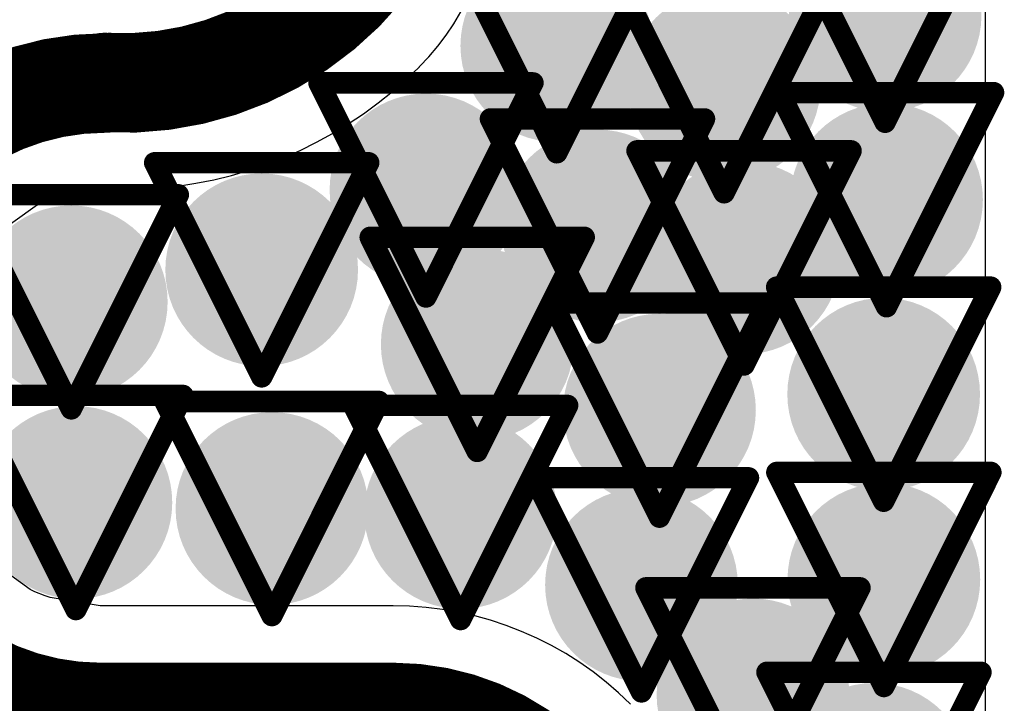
# Model space of a CAD drawing. Header units: inches. Extents: x -2.3 to 12.7, y -2.8 to 6.7.
# Tile 70 of 171: x 0.1272 to 0.2192, y 1.02 to 1.0839. Entities that reach past the tile are written whole.
import ezdxf

# ---------------------------------------------------------------- set-up
doc = ezdxf.new("R2010")
doc.units = ezdxf.units.IN
doc.header["$MEASUREMENT"] = 0
for name, color, linetype in [('Bottom Layer', 5, 'Continuous'), ('Drill Drawing', 1, 'Continuous'), ('L2_GND1', 16, 'Continuous'), ('L3_PWR1', 130, 'Continuous'), ('Top Layer', 1, 'Continuous'), ('Via Holes', 16, 'Continuous')]:
    doc.layers.add(name, color=color, linetype=linetype)

msp = doc.modelspace()

# ---------------------------------------------------------------- hatches: boundary and pattern name
at = {"layer": 'Bottom Layer'}
h = msp.add_hatch(color=5, dxfattribs=at)
edge = h.paths.add_edge_path()
edge.add_arc((0.208061, 1.08427), 0.009, 0, 360)
h = msp.add_hatch(color=5, dxfattribs=at)
edge = h.paths.add_edge_path()
edge.add_arc((0.177391, 1.08142), 0.009, 0, 360)
h = msp.add_hatch(color=5, dxfattribs=at)
edge = h.paths.add_edge_path()
edge.add_arc((0.193022, 1.077683), 0.009, 0, 360)
h = msp.add_hatch(color=5, dxfattribs=at)
edge = h.paths.add_edge_path()
edge.add_arc((0.165169, 1.067953), 0.009, 0, 360)
h = msp.add_hatch(color=5, dxfattribs=at)
edge = h.paths.add_edge_path()
edge.add_arc((0.208196, 1.067043), 0.009, 0, 360)
h = msp.add_hatch(color=5, dxfattribs=at)
edge = h.paths.add_edge_path()
edge.add_arc((0.181192, 1.064589), 0.009, 0, 360)
h = msp.add_hatch(color=5, dxfattribs=at)
edge = h.paths.add_edge_path()
edge.add_arc((0.194883, 1.061605), 0.009, 0, 360)
h = msp.add_hatch(color=5, dxfattribs=at)
edge = h.paths.add_edge_path()
edge.add_arc((0.149824, 1.060491), 0.009, 0, 360)
h = msp.add_hatch(color=5, dxfattribs=at)
edge = h.paths.add_edge_path()
edge.add_arc((0.132039, 1.057502), 0.009, 0, 360)
h = msp.add_hatch(color=5, dxfattribs=at)
edge = h.paths.add_edge_path()
edge.add_arc((0.169959, 1.053531), 0.009, 0, 360)
h = msp.add_hatch(color=5, dxfattribs=at)
edge = h.paths.add_edge_path()
edge.add_arc((0.207926, 1.048874), 0.009, 0, 360)
h = msp.add_hatch(color=5, dxfattribs=at)
edge = h.paths.add_edge_path()
edge.add_arc((0.186985, 1.047387), 0.009, 0, 360)
h = msp.add_hatch(color=5, dxfattribs=at)
edge = h.paths.add_edge_path()
edge.add_arc((0.13247, 1.03876), 0.009, 0, 360)
h = msp.add_hatch(color=5, dxfattribs=at)
edge = h.paths.add_edge_path()
edge.add_arc((0.150781, 1.038197), 0.009, 0, 360)
h = msp.add_hatch(color=5, dxfattribs=at)
edge = h.paths.add_edge_path()
edge.add_arc((0.168407, 1.037826), 0.009, 0, 360)
h = msp.add_hatch(color=5, dxfattribs=at)
edge = h.paths.add_edge_path()
edge.add_arc((0.207944, 1.031571), 0.009, 0, 360)
h = msp.add_hatch(color=5, dxfattribs=at)
edge = h.paths.add_edge_path()
edge.add_arc((0.1853, 1.031069), 0.009, 0, 360)
h = msp.add_hatch(color=5, dxfattribs=at)
edge = h.paths.add_edge_path()
edge.add_arc((0.195718, 1.020792), 0.009, 0, 360)
h = msp.add_hatch(color=5, dxfattribs=at)
edge = h.paths.add_edge_path()
edge.add_arc((0.207019, 1.012903), 0.009, 0, 360)
at = {"layer": 'L2_GND1'}
h = msp.add_hatch(color=16, dxfattribs=at)
edge = h.paths.add_edge_path()
edge.add_arc((0.208061, 1.08427), 0.009, 0, 360)
h = msp.add_hatch(color=16, dxfattribs=at)
edge = h.paths.add_edge_path()
edge.add_arc((0.177391, 1.08142), 0.009, 0, 360)
h = msp.add_hatch(color=16, dxfattribs=at)
edge = h.paths.add_edge_path()
edge.add_arc((0.193022, 1.077683), 0.009, 0, 360)
h = msp.add_hatch(color=16, dxfattribs=at)
edge = h.paths.add_edge_path()
edge.add_arc((0.165169, 1.067953), 0.009, 0, 360)
h = msp.add_hatch(color=16, dxfattribs=at)
edge = h.paths.add_edge_path()
edge.add_arc((0.208196, 1.067043), 0.009, 0, 360)
h = msp.add_hatch(color=16, dxfattribs=at)
edge = h.paths.add_edge_path()
edge.add_arc((0.181192, 1.064589), 0.009, 0, 360)
h = msp.add_hatch(color=16, dxfattribs=at)
edge = h.paths.add_edge_path()
edge.add_arc((0.194883, 1.061605), 0.009, 0, 360)
h = msp.add_hatch(color=16, dxfattribs=at)
edge = h.paths.add_edge_path()
edge.add_arc((0.149824, 1.060491), 0.009, 0, 360)
h = msp.add_hatch(color=16, dxfattribs=at)
edge = h.paths.add_edge_path()
edge.add_arc((0.132039, 1.057502), 0.009, 0, 360)
h = msp.add_hatch(color=16, dxfattribs=at)
edge = h.paths.add_edge_path()
edge.add_arc((0.169959, 1.053531), 0.009, 0, 360)
h = msp.add_hatch(color=16, dxfattribs=at)
edge = h.paths.add_edge_path()
edge.add_arc((0.207926, 1.048874), 0.009, 0, 360)
h = msp.add_hatch(color=16, dxfattribs=at)
edge = h.paths.add_edge_path()
edge.add_arc((0.186985, 1.047387), 0.009, 0, 360)
h = msp.add_hatch(color=16, dxfattribs=at)
edge = h.paths.add_edge_path()
edge.add_arc((0.13247, 1.03876), 0.009, 0, 360)
h = msp.add_hatch(color=16, dxfattribs=at)
edge = h.paths.add_edge_path()
edge.add_arc((0.150781, 1.038197), 0.009, 0, 360)
h = msp.add_hatch(color=16, dxfattribs=at)
edge = h.paths.add_edge_path()
edge.add_arc((0.168407, 1.037826), 0.009, 0, 360)
h = msp.add_hatch(color=16, dxfattribs=at)
edge = h.paths.add_edge_path()
edge.add_arc((0.207944, 1.031571), 0.009, 0, 360)
h = msp.add_hatch(color=16, dxfattribs=at)
edge = h.paths.add_edge_path()
edge.add_arc((0.1853, 1.031069), 0.009, 0, 360)
h = msp.add_hatch(color=16, dxfattribs=at)
edge = h.paths.add_edge_path()
edge.add_arc((0.195718, 1.020792), 0.009, 0, 360)
h = msp.add_hatch(color=16, dxfattribs=at)
edge = h.paths.add_edge_path()
edge.add_arc((0.207019, 1.012903), 0.009, 0, 360)
at = {"layer": 'L3_PWR1'}
h = msp.add_hatch(color=130, dxfattribs=at)
edge = h.paths.add_edge_path()
edge.add_arc((0.208061, 1.08427), 0.009, 0, 360)
h = msp.add_hatch(color=130, dxfattribs=at)
edge = h.paths.add_edge_path()
edge.add_arc((0.177391, 1.08142), 0.009, 0, 360)
h = msp.add_hatch(color=130, dxfattribs=at)
edge = h.paths.add_edge_path()
edge.add_arc((0.193022, 1.077683), 0.009, 0, 360)
h = msp.add_hatch(color=130, dxfattribs=at)
edge = h.paths.add_edge_path()
edge.add_arc((0.165169, 1.067953), 0.009, 0, 360)
h = msp.add_hatch(color=130, dxfattribs=at)
edge = h.paths.add_edge_path()
edge.add_arc((0.208196, 1.067043), 0.009, 0, 360)
h = msp.add_hatch(color=130, dxfattribs=at)
edge = h.paths.add_edge_path()
edge.add_arc((0.181192, 1.064589), 0.009, 0, 360)
h = msp.add_hatch(color=130, dxfattribs=at)
edge = h.paths.add_edge_path()
edge.add_arc((0.194883, 1.061605), 0.009, 0, 360)
h = msp.add_hatch(color=130, dxfattribs=at)
edge = h.paths.add_edge_path()
edge.add_arc((0.149824, 1.060491), 0.009, 0, 360)
h = msp.add_hatch(color=130, dxfattribs=at)
edge = h.paths.add_edge_path()
edge.add_arc((0.132039, 1.057502), 0.009, 0, 360)
h = msp.add_hatch(color=130, dxfattribs=at)
edge = h.paths.add_edge_path()
edge.add_arc((0.169959, 1.053531), 0.009, 0, 360)
h = msp.add_hatch(color=130, dxfattribs=at)
edge = h.paths.add_edge_path()
edge.add_arc((0.207926, 1.048874), 0.009, 0, 360)
h = msp.add_hatch(color=130, dxfattribs=at)
edge = h.paths.add_edge_path()
edge.add_arc((0.186985, 1.047387), 0.009, 0, 360)
h = msp.add_hatch(color=130, dxfattribs=at)
edge = h.paths.add_edge_path()
edge.add_arc((0.13247, 1.03876), 0.009, 0, 360)
h = msp.add_hatch(color=130, dxfattribs=at)
edge = h.paths.add_edge_path()
edge.add_arc((0.150781, 1.038197), 0.009, 0, 360)
h = msp.add_hatch(color=130, dxfattribs=at)
edge = h.paths.add_edge_path()
edge.add_arc((0.168407, 1.037826), 0.009, 0, 360)
h = msp.add_hatch(color=130, dxfattribs=at)
edge = h.paths.add_edge_path()
edge.add_arc((0.207944, 1.031571), 0.009, 0, 360)
h = msp.add_hatch(color=130, dxfattribs=at)
edge = h.paths.add_edge_path()
edge.add_arc((0.1853, 1.031069), 0.009, 0, 360)
h = msp.add_hatch(color=130, dxfattribs=at)
edge = h.paths.add_edge_path()
edge.add_arc((0.195718, 1.020792), 0.009, 0, 360)
h = msp.add_hatch(color=130, dxfattribs=at)
edge = h.paths.add_edge_path()
edge.add_arc((0.207019, 1.012903), 0.009, 0, 360)
at = {"layer": 'Top Layer'}
h = msp.add_hatch(color=1, dxfattribs=at)
edge = h.paths.add_edge_path()
edge.add_arc((0.208061, 1.08427), 0.009, 0, 360)
h = msp.add_hatch(color=1, dxfattribs=at)
edge = h.paths.add_edge_path()
edge.add_arc((0.177391, 1.08142), 0.009, 0, 360)
h = msp.add_hatch(color=1, dxfattribs=at)
edge = h.paths.add_edge_path()
edge.add_arc((0.193022, 1.077683), 0.009, 0, 360)
h = msp.add_hatch(color=1, dxfattribs=at)
edge = h.paths.add_edge_path()
edge.add_arc((0.165169, 1.067953), 0.009, 0, 360)
h = msp.add_hatch(color=1, dxfattribs=at)
edge = h.paths.add_edge_path()
edge.add_arc((0.208196, 1.067043), 0.009, 0, 360)
h = msp.add_hatch(color=1, dxfattribs=at)
edge = h.paths.add_edge_path()
edge.add_arc((0.181192, 1.064589), 0.009, 0, 360)
h = msp.add_hatch(color=1, dxfattribs=at)
edge = h.paths.add_edge_path()
edge.add_arc((0.194883, 1.061605), 0.009, 0, 360)
h = msp.add_hatch(color=1, dxfattribs=at)
edge = h.paths.add_edge_path()
edge.add_arc((0.149824, 1.060491), 0.009, 0, 360)
h = msp.add_hatch(color=1, dxfattribs=at)
edge = h.paths.add_edge_path()
edge.add_arc((0.132039, 1.057502), 0.009, 0, 360)
h = msp.add_hatch(color=1, dxfattribs=at)
edge = h.paths.add_edge_path()
edge.add_arc((0.169959, 1.053531), 0.009, 0, 360)
h = msp.add_hatch(color=1, dxfattribs=at)
edge = h.paths.add_edge_path()
edge.add_arc((0.207926, 1.048874), 0.009, 0, 360)
h = msp.add_hatch(color=1, dxfattribs=at)
edge = h.paths.add_edge_path()
edge.add_arc((0.186985, 1.047387), 0.009, 0, 360)
h = msp.add_hatch(color=1, dxfattribs=at)
edge = h.paths.add_edge_path()
edge.add_arc((0.13247, 1.03876), 0.009, 0, 360)
h = msp.add_hatch(color=1, dxfattribs=at)
edge = h.paths.add_edge_path()
edge.add_arc((0.150781, 1.038197), 0.009, 0, 360)
h = msp.add_hatch(color=1, dxfattribs=at)
edge = h.paths.add_edge_path()
edge.add_arc((0.168407, 1.037826), 0.009, 0, 360)
h = msp.add_hatch(color=1, dxfattribs=at)
edge = h.paths.add_edge_path()
edge.add_arc((0.207944, 1.031571), 0.009, 0, 360)
h = msp.add_hatch(color=1, dxfattribs=at)
edge = h.paths.add_edge_path()
edge.add_arc((0.1853, 1.031069), 0.009, 0, 360)
h = msp.add_hatch(color=1, dxfattribs=at)
edge = h.paths.add_edge_path()
edge.add_arc((0.195718, 1.020792), 0.009, 0, 360)
h = msp.add_hatch(color=1, dxfattribs=at)
edge = h.paths.add_edge_path()
edge.add_arc((0.207019, 1.012903), 0.009, 0, 360)
at = {"layer": 'Via Holes'}
h = msp.add_hatch(color=7, dxfattribs=at)
edge = h.paths.add_edge_path()
edge.add_arc((0.208061, 1.08427), 0.004, 0, 360)
h = msp.add_hatch(color=7, dxfattribs=at)
edge = h.paths.add_edge_path()
edge.add_arc((0.177391, 1.08142), 0.004, 0, 360)
h = msp.add_hatch(color=7, dxfattribs=at)
edge = h.paths.add_edge_path()
edge.add_arc((0.193022, 1.077683), 0.004, 0, 360)
h = msp.add_hatch(color=7, dxfattribs=at)
edge = h.paths.add_edge_path()
edge.add_arc((0.165169, 1.067953), 0.004, 0, 360)
h = msp.add_hatch(color=7, dxfattribs=at)
edge = h.paths.add_edge_path()
edge.add_arc((0.208196, 1.067043), 0.004, 0, 360)
h = msp.add_hatch(color=7, dxfattribs=at)
edge = h.paths.add_edge_path()
edge.add_arc((0.181192, 1.064589), 0.004, 0, 360)
h = msp.add_hatch(color=7, dxfattribs=at)
edge = h.paths.add_edge_path()
edge.add_arc((0.194883, 1.061605), 0.004, 0, 360)
h = msp.add_hatch(color=7, dxfattribs=at)
edge = h.paths.add_edge_path()
edge.add_arc((0.149824, 1.060491), 0.004, 0, 360)
h = msp.add_hatch(color=7, dxfattribs=at)
edge = h.paths.add_edge_path()
edge.add_arc((0.132039, 1.057502), 0.004, 0, 360)
h = msp.add_hatch(color=7, dxfattribs=at)
edge = h.paths.add_edge_path()
edge.add_arc((0.169959, 1.053531), 0.004, 0, 360)
h = msp.add_hatch(color=7, dxfattribs=at)
edge = h.paths.add_edge_path()
edge.add_arc((0.207926, 1.048874), 0.004, 0, 360)
h = msp.add_hatch(color=7, dxfattribs=at)
edge = h.paths.add_edge_path()
edge.add_arc((0.186985, 1.047387), 0.004, 0, 360)
h = msp.add_hatch(color=7, dxfattribs=at)
edge = h.paths.add_edge_path()
edge.add_arc((0.13247, 1.03876), 0.004, 0, 360)
h = msp.add_hatch(color=7, dxfattribs=at)
edge = h.paths.add_edge_path()
edge.add_arc((0.150781, 1.038197), 0.004, 0, 360)
h = msp.add_hatch(color=7, dxfattribs=at)
edge = h.paths.add_edge_path()
edge.add_arc((0.168407, 1.037826), 0.004, 0, 360)
h = msp.add_hatch(color=7, dxfattribs=at)
edge = h.paths.add_edge_path()
edge.add_arc((0.1853, 1.031069), 0.004, 0, 360)
h = msp.add_hatch(color=7, dxfattribs=at)
edge = h.paths.add_edge_path()
edge.add_arc((0.207944, 1.031571), 0.004, 0, 360)
h = msp.add_hatch(color=7, dxfattribs=at)
edge = h.paths.add_edge_path()
edge.add_arc((0.195718, 1.020792), 0.004, 0, 360)

# ---------------------------------------------------------------- linework, layer by layer
at = {"layer": 'Drill Drawing'}
for points in [[(0.198061, 1.09427, 0.002, 0.002, 0), (0.208061, 1.07427, 0.002, 0.002, 0)], [(0.208061, 1.07427, 0.002, 0.002, 0), (0.218061, 1.09427, 0.002, 0.002, 0)], [(0.167391, 1.09142, 0.002, 0.002, 0), (0.177391, 1.07142, 0.002, 0.002, 0)], [(0.177391, 1.07142, 0.002, 0.002, 0), (0.187391, 1.09142, 0.002, 0.002, 0)], [(0.183022, 1.087683, 0.002, 0.002, 0), (0.193022, 1.067683, 0.002, 0.002, 0)], [(0.193022, 1.067683, 0.002, 0.002, 0), (0.203022, 1.087683, 0.002, 0.002, 0)], [(0.155169, 1.077953, 0.002, 0.002, 0), (0.175169, 1.077953, 0.002, 0.002, 0)], [(0.155169, 1.077953, 0.002, 0.002, 0), (0.165169, 1.057953, 0.002, 0.002, 0)], [(0.165169, 1.057953, 0.002, 0.002, 0), (0.175169, 1.077953, 0.002, 0.002, 0)], [(0.198196, 1.077043, 0.002, 0.002, 0), (0.218196, 1.077043, 0.002, 0.002, 0)], [(0.198196, 1.077043, 0.002, 0.002, 0), (0.208196, 1.057043, 0.002, 0.002, 0)], [(0.208196, 1.057043, 0.002, 0.002, 0), (0.218196, 1.077043, 0.002, 0.002, 0)], [(0.171192, 1.074589, 0.002, 0.002, 0), (0.191192, 1.074589, 0.002, 0.002, 0)], [(0.171192, 1.074589, 0.002, 0.002, 0), (0.181192, 1.054589, 0.002, 0.002, 0)], [(0.181192, 1.054589, 0.002, 0.002, 0), (0.191192, 1.074589, 0.002, 0.002, 0)], [(0.184883, 1.071605, 0.002, 0.002, 0), (0.204883, 1.071605, 0.002, 0.002, 0)], [(0.184883, 1.071605, 0.002, 0.002, 0), (0.194883, 1.051605, 0.002, 0.002, 0)], [(0.194883, 1.051605, 0.002, 0.002, 0), (0.204883, 1.071605, 0.002, 0.002, 0)], [(0.139824, 1.070491, 0.002, 0.002, 0), (0.159824, 1.070491, 0.002, 0.002, 0)], [(0.139824, 1.070491, 0.002, 0.002, 0), (0.149824, 1.050491, 0.002, 0.002, 0)], [(0.149824, 1.050491, 0.002, 0.002, 0), (0.159824, 1.070491, 0.002, 0.002, 0)], [(0.122039, 1.067502, 0.002, 0.002, 0), (0.142039, 1.067502, 0.002, 0.002, 0)], [(0.122039, 1.067502, 0.002, 0.002, 0), (0.132039, 1.047502, 0.002, 0.002, 0)], [(0.132039, 1.047502, 0.002, 0.002, 0), (0.142039, 1.067502, 0.002, 0.002, 0)], [(0.159959, 1.063531, 0.002, 0.002, 0), (0.179959, 1.063531, 0.002, 0.002, 0)], [(0.159959, 1.063531, 0.002, 0.002, 0), (0.169959, 1.043531, 0.002, 0.002, 0)], [(0.169959, 1.043531, 0.002, 0.002, 0), (0.179959, 1.063531, 0.002, 0.002, 0)], [(0.197926, 1.058874, 0.002, 0.002, 0), (0.217926, 1.058874, 0.002, 0.002, 0)], [(0.197926, 1.058874, 0.002, 0.002, 0), (0.207926, 1.038874, 0.002, 0.002, 0)], [(0.207926, 1.038874, 0.002, 0.002, 0), (0.217926, 1.058874, 0.002, 0.002, 0)], [(0.176985, 1.057387, 0.002, 0.002, 0), (0.196985, 1.057387, 0.002, 0.002, 0)], [(0.176985, 1.057387, 0.002, 0.002, 0), (0.186985, 1.037387, 0.002, 0.002, 0)], [(0.186985, 1.037387, 0.002, 0.002, 0), (0.196985, 1.057387, 0.002, 0.002, 0)], [(0.12247, 1.04876, 0.002, 0.002, 0), (0.14247, 1.04876, 0.002, 0.002, 0)], [(0.12247, 1.04876, 0.002, 0.002, 0), (0.13247, 1.02876, 0.002, 0.002, 0)], [(0.13247, 1.02876, 0.002, 0.002, 0), (0.14247, 1.04876, 0.002, 0.002, 0)], [(0.140781, 1.048197, 0.002, 0.002, 0), (0.160781, 1.048197, 0.002, 0.002, 0)], [(0.140781, 1.048197, 0.002, 0.002, 0), (0.150781, 1.028197, 0.002, 0.002, 0)], [(0.150781, 1.028197, 0.002, 0.002, 0), (0.160781, 1.048197, 0.002, 0.002, 0)], [(0.158407, 1.047826, 0.002, 0.002, 0), (0.178407, 1.047826, 0.002, 0.002, 0)], [(0.158407, 1.047826, 0.002, 0.002, 0), (0.168407, 1.027826, 0.002, 0.002, 0)], [(0.168407, 1.027826, 0.002, 0.002, 0), (0.178407, 1.047826, 0.002, 0.002, 0)], [(0.197944, 1.041571, 0.002, 0.002, 0), (0.217944, 1.041571, 0.002, 0.002, 0)], [(0.197944, 1.041571, 0.002, 0.002, 0), (0.207944, 1.021571, 0.002, 0.002, 0)], [(0.207944, 1.021571, 0.002, 0.002, 0), (0.217944, 1.041571, 0.002, 0.002, 0)], [(0.1753, 1.041069, 0.002, 0.002, 0), (0.1953, 1.041069, 0.002, 0.002, 0)], [(0.1753, 1.041069, 0.002, 0.002, 0), (0.1853, 1.021069, 0.002, 0.002, 0)], [(0.1853, 1.021069, 0.002, 0.002, 0), (0.1953, 1.041069, 0.002, 0.002, 0)], [(0.185718, 1.030792, 0.002, 0.002, 0), (0.205718, 1.030792, 0.002, 0.002, 0)], [(0.185718, 1.030792, 0.002, 0.002, 0), (0.195718, 1.010792, 0.002, 0.002, 0)], [(0.195718, 1.010792, 0.002, 0.002, 0), (0.205718, 1.030792, 0.002, 0.002, 0)], [(0.197019, 1.022903, 0.002, 0.002, 0), (0.217019, 1.022903, 0.002, 0.002, 0)], [(0.197019, 1.022903, 0.002, 0.002, 0), (0.207019, 1.002903, 0.002, 0.002, 0)], [(0.207019, 1.002903, 0.002, 0.002, 0), (0.217019, 1.022903, 0.002, 0.002, 0)]]:
    msp.add_lwpolyline(points, format="xyseb", dxfattribs=at)
for points in [[(0.154669, 1.077953, 0.001, 0.001, 1), (0.155669, 1.077953, 0.001, 0.001, 1)], [(0.154669, 1.077953, 0.001, 0.001, 1), (0.155669, 1.077953, 0.001, 0.001, 1)], [(0.174669, 1.077953, 0.001, 0.001, 1), (0.175669, 1.077953, 0.001, 0.001, 1)], [(0.174669, 1.077953, 0.001, 0.001, 1), (0.175669, 1.077953, 0.001, 0.001, 1)], [(0.197696, 1.077043, 0.001, 0.001, 1), (0.198696, 1.077043, 0.001, 0.001, 1)], [(0.197696, 1.077043, 0.001, 0.001, 1), (0.198696, 1.077043, 0.001, 0.001, 1)], [(0.217696, 1.077043, 0.001, 0.001, 1), (0.218696, 1.077043, 0.001, 0.001, 1)], [(0.217696, 1.077043, 0.001, 0.001, 1), (0.218696, 1.077043, 0.001, 0.001, 1)], [(0.170692, 1.074589, 0.001, 0.001, 1), (0.171692, 1.074589, 0.001, 0.001, 1)], [(0.170692, 1.074589, 0.001, 0.001, 1), (0.171692, 1.074589, 0.001, 0.001, 1)], [(0.190692, 1.074589, 0.001, 0.001, 1), (0.191692, 1.074589, 0.001, 0.001, 1)], [(0.190692, 1.074589, 0.001, 0.001, 1), (0.191692, 1.074589, 0.001, 0.001, 1)], [(0.207561, 1.07427, 0.001, 0.001, 1), (0.208561, 1.07427, 0.001, 0.001, 1)], [(0.207561, 1.07427, 0.001, 0.001, 1), (0.208561, 1.07427, 0.001, 0.001, 1)], [(0.184383, 1.071605, 0.001, 0.001, 1), (0.185383, 1.071605, 0.001, 0.001, 1)], [(0.184383, 1.071605, 0.001, 0.001, 1), (0.185383, 1.071605, 0.001, 0.001, 1)], [(0.204383, 1.071605, 0.001, 0.001, 1), (0.205383, 1.071605, 0.001, 0.001, 1)], [(0.204383, 1.071605, 0.001, 0.001, 1), (0.205383, 1.071605, 0.001, 0.001, 1)], [(0.176891, 1.07142, 0.001, 0.001, 1), (0.177891, 1.07142, 0.001, 0.001, 1)], [(0.176891, 1.07142, 0.001, 0.001, 1), (0.177891, 1.07142, 0.001, 0.001, 1)], [(0.139324, 1.070491, 0.001, 0.001, 1), (0.140324, 1.070491, 0.001, 0.001, 1)], [(0.139324, 1.070491, 0.001, 0.001, 1), (0.140324, 1.070491, 0.001, 0.001, 1)], [(0.159324, 1.070491, 0.001, 0.001, 1), (0.160324, 1.070491, 0.001, 0.001, 1)], [(0.159324, 1.070491, 0.001, 0.001, 1), (0.160324, 1.070491, 0.001, 0.001, 1)], [(0.141539, 1.067502, 0.001, 0.001, 1), (0.142539, 1.067502, 0.001, 0.001, 1)], [(0.141539, 1.067502, 0.001, 0.001, 1), (0.142539, 1.067502, 0.001, 0.001, 1)], [(0.192522, 1.067683, 0.001, 0.001, 1), (0.193522, 1.067683, 0.001, 0.001, 1)], [(0.192522, 1.067683, 0.001, 0.001, 1), (0.193522, 1.067683, 0.001, 0.001, 1)], [(0.159459, 1.063531, 0.001, 0.001, 1), (0.160459, 1.063531, 0.001, 0.001, 1)], [(0.159459, 1.063531, 0.001, 0.001, 1), (0.160459, 1.063531, 0.001, 0.001, 1)], [(0.179459, 1.063531, 0.001, 0.001, 1), (0.180459, 1.063531, 0.001, 0.001, 1)], [(0.179459, 1.063531, 0.001, 0.001, 1), (0.180459, 1.063531, 0.001, 0.001, 1)], [(0.197426, 1.058874, 0.001, 0.001, 1), (0.198426, 1.058874, 0.001, 0.001, 1)], [(0.197426, 1.058874, 0.001, 0.001, 1), (0.198426, 1.058874, 0.001, 0.001, 1)], [(0.217426, 1.058874, 0.001, 0.001, 1), (0.218426, 1.058874, 0.001, 0.001, 1)], [(0.217426, 1.058874, 0.001, 0.001, 1), (0.218426, 1.058874, 0.001, 0.001, 1)], [(0.164669, 1.057953, 0.001, 0.001, 1), (0.165669, 1.057953, 0.001, 0.001, 1)], [(0.164669, 1.057953, 0.001, 0.001, 1), (0.165669, 1.057953, 0.001, 0.001, 1)], [(0.176485, 1.057387, 0.001, 0.001, 1), (0.177485, 1.057387, 0.001, 0.001, 1)], [(0.176485, 1.057387, 0.001, 0.001, 1), (0.177485, 1.057387, 0.001, 0.001, 1)], [(0.196485, 1.057387, 0.001, 0.001, 1), (0.197485, 1.057387, 0.001, 0.001, 1)], [(0.196485, 1.057387, 0.001, 0.001, 1), (0.197485, 1.057387, 0.001, 0.001, 1)], [(0.207696, 1.057043, 0.001, 0.001, 1), (0.208696, 1.057043, 0.001, 0.001, 1)], [(0.207696, 1.057043, 0.001, 0.001, 1), (0.208696, 1.057043, 0.001, 0.001, 1)], [(0.180692, 1.054589, 0.001, 0.001, 1), (0.181692, 1.054589, 0.001, 0.001, 1)], [(0.180692, 1.054589, 0.001, 0.001, 1), (0.181692, 1.054589, 0.001, 0.001, 1)], [(0.194383, 1.051605, 0.001, 0.001, 1), (0.195383, 1.051605, 0.001, 0.001, 1)], [(0.194383, 1.051605, 0.001, 0.001, 1), (0.195383, 1.051605, 0.001, 0.001, 1)], [(0.149324, 1.050491, 0.001, 0.001, 1), (0.150324, 1.050491, 0.001, 0.001, 1)], [(0.149324, 1.050491, 0.001, 0.001, 1), (0.150324, 1.050491, 0.001, 0.001, 1)], [(0.14197, 1.04876, 0.001, 0.001, 1), (0.14297, 1.04876, 0.001, 0.001, 1)], [(0.14197, 1.04876, 0.001, 0.001, 1), (0.14297, 1.04876, 0.001, 0.001, 1)], [(0.140281, 1.048197, 0.001, 0.001, 1), (0.141281, 1.048197, 0.001, 0.001, 1)], [(0.140281, 1.048197, 0.001, 0.001, 1), (0.141281, 1.048197, 0.001, 0.001, 1)], [(0.157907, 1.047826, 0.001, 0.001, 1), (0.158907, 1.047826, 0.001, 0.001, 1)], [(0.157907, 1.047826, 0.001, 0.001, 1), (0.158907, 1.047826, 0.001, 0.001, 1)], [(0.160281, 1.048197, 0.001, 0.001, 1), (0.161281, 1.048197, 0.001, 0.001, 1)], [(0.160281, 1.048197, 0.001, 0.001, 1), (0.161281, 1.048197, 0.001, 0.001, 1)], [(0.177907, 1.047826, 0.001, 0.001, 1), (0.178907, 1.047826, 0.001, 0.001, 1)], [(0.177907, 1.047826, 0.001, 0.001, 1), (0.178907, 1.047826, 0.001, 0.001, 1)], [(0.131539, 1.047502, 0.001, 0.001, 1), (0.132539, 1.047502, 0.001, 0.001, 1)], [(0.131539, 1.047502, 0.001, 0.001, 1), (0.132539, 1.047502, 0.001, 0.001, 1)], [(0.169459, 1.043531, 0.001, 0.001, 1), (0.170459, 1.043531, 0.001, 0.001, 1)], [(0.169459, 1.043531, 0.001, 0.001, 1), (0.170459, 1.043531, 0.001, 0.001, 1)], [(0.197444, 1.041571, 0.001, 0.001, 1), (0.198444, 1.041571, 0.001, 0.001, 1)], [(0.197444, 1.041571, 0.001, 0.001, 1), (0.198444, 1.041571, 0.001, 0.001, 1)], [(0.217444, 1.041571, 0.001, 0.001, 1), (0.218444, 1.041571, 0.001, 0.001, 1)], [(0.217444, 1.041571, 0.001, 0.001, 1), (0.218444, 1.041571, 0.001, 0.001, 1)], [(0.1748, 1.041069, 0.001, 0.001, 1), (0.1758, 1.041069, 0.001, 0.001, 1)], [(0.1748, 1.041069, 0.001, 0.001, 1), (0.1758, 1.041069, 0.001, 0.001, 1)], [(0.1948, 1.041069, 0.001, 0.001, 1), (0.1958, 1.041069, 0.001, 0.001, 1)], [(0.1948, 1.041069, 0.001, 0.001, 1), (0.1958, 1.041069, 0.001, 0.001, 1)], [(0.207426, 1.038874, 0.001, 0.001, 1), (0.208426, 1.038874, 0.001, 0.001, 1)], [(0.207426, 1.038874, 0.001, 0.001, 1), (0.208426, 1.038874, 0.001, 0.001, 1)], [(0.186485, 1.037387, 0.001, 0.001, 1), (0.187485, 1.037387, 0.001, 0.001, 1)], [(0.186485, 1.037387, 0.001, 0.001, 1), (0.187485, 1.037387, 0.001, 0.001, 1)], [(0.185218, 1.030792, 0.001, 0.001, 1), (0.186218, 1.030792, 0.001, 0.001, 1)], [(0.185218, 1.030792, 0.001, 0.001, 1), (0.186218, 1.030792, 0.001, 0.001, 1)], [(0.205218, 1.030792, 0.001, 0.001, 1), (0.206218, 1.030792, 0.001, 0.001, 1)], [(0.205218, 1.030792, 0.001, 0.001, 1), (0.206218, 1.030792, 0.001, 0.001, 1)], [(0.13197, 1.02876, 0.001, 0.001, 1), (0.13297, 1.02876, 0.001, 0.001, 1)], [(0.13197, 1.02876, 0.001, 0.001, 1), (0.13297, 1.02876, 0.001, 0.001, 1)], [(0.150281, 1.028197, 0.001, 0.001, 1), (0.151281, 1.028197, 0.001, 0.001, 1)], [(0.150281, 1.028197, 0.001, 0.001, 1), (0.151281, 1.028197, 0.001, 0.001, 1)], [(0.167907, 1.027826, 0.001, 0.001, 1), (0.168907, 1.027826, 0.001, 0.001, 1)], [(0.167907, 1.027826, 0.001, 0.001, 1), (0.168907, 1.027826, 0.001, 0.001, 1)], [(0.196519, 1.022903, 0.001, 0.001, 1), (0.197519, 1.022903, 0.001, 0.001, 1)], [(0.196519, 1.022903, 0.001, 0.001, 1), (0.197519, 1.022903, 0.001, 0.001, 1)], [(0.216519, 1.022903, 0.001, 0.001, 1), (0.217519, 1.022903, 0.001, 0.001, 1)], [(0.216519, 1.022903, 0.001, 0.001, 1), (0.217519, 1.022903, 0.001, 0.001, 1)], [(0.1848, 1.021069, 0.001, 0.001, 1), (0.1858, 1.021069, 0.001, 0.001, 1)], [(0.1848, 1.021069, 0.001, 0.001, 1), (0.1858, 1.021069, 0.001, 0.001, 1)], [(0.207444, 1.021571, 0.001, 0.001, 1), (0.208444, 1.021571, 0.001, 0.001, 1)], [(0.207444, 1.021571, 0.001, 0.001, 1), (0.208444, 1.021571, 0.001, 0.001, 1)]]:
    msp.add_lwpolyline(points, format="xyseb", close=True, dxfattribs=at)
at = {"layer": 'Top Layer'}
for p, q in [((0.2174, 1.234059), (0.2174, 0.973082)), ((0.167765, 1.083466), (0.168418, 1.084573)), ((0.167051, 1.082397), (0.167765, 1.083466)), ((0.166278, 1.08137), (0.16705, 1.082396)), ((0.16705, 1.082396), (0.167051, 1.082397)), ((0.165449, 1.080388), (0.166276, 1.081368)), ((0.166276, 1.081368), (0.166278, 1.08137)), ((0.164578, 1.079467), (0.165449, 1.080388)), ((0.163331, 1.078272), (0.164566, 1.079454)), ((0.164566, 1.079454), (0.164573, 1.079461)), ((0.164566, 1.079454), (0.164566, 1.079454)), ((0.164573, 1.079461), (0.164578, 1.079467)), ((0.164578, 1.079467), (0.164578, 1.079467)), ((0.162049, 1.077148), (0.163331, 1.078272)), ((0.160713, 1.076075), (0.162046, 1.077145)), ((0.162046, 1.077145), (0.162049, 1.077148)), ((0.159334, 1.075065), (0.160713, 1.076075)), ((0.157913, 1.074115), (0.159334, 1.075065)), ((0.156452, 1.073228), (0.157913, 1.074115)), ((0.154953, 1.072406), (0.156452, 1.073228)), ((0.151856, 1.070961), (0.15342, 1.07165)), ((0.15342, 1.07165), (0.154953, 1.072406)), ((0.150262, 1.070342), (0.151856, 1.070961)), ((0.147003, 1.069314), (0.148644, 1.069792)), ((0.148644, 1.069792), (0.150262, 1.070342)), ((0.143666, 1.068574), (0.145342, 1.068908)), ((0.145342, 1.068908), (0.147003, 1.069314)), ((0.130508, 1.067213), (0.135191, 1.067979)), ((0.135191, 1.067979), (0.136863, 1.067979)), ((0.136863, 1.067979), (0.138563, 1.068016)), ((0.138563, 1.068016), (0.138572, 1.068016)), ((0.138572, 1.068016), (0.140277, 1.068128)), ((0.140277, 1.068128), (0.141977, 1.068314)), ((0.141977, 1.068314), (0.143666, 1.068574)), ((0.129077, 1.066658), (0.130048, 1.06706)), ((0.130048, 1.06706), (0.130508, 1.067213)), ((0.124791, 1.063672), (0.128652, 1.066445)), ((0.128652, 1.066445), (0.129077, 1.066658)), ((0.128202, 1.030648), (0.12435, 1.033417)), ((0.128636, 1.030431), (0.128202, 1.030648)), ((0.129606, 1.030029), (0.128636, 1.030431)), ((0.130066, 1.029876), (0.129606, 1.030029)), ((0.134749, 1.02911), (0.130066, 1.029876)), ((0.134751, 1.02911), (0.134749, 1.02911)), ((0.134749, 1.02911), (0.134749, 1.02911)), ((0.162106, 1.02911), (0.134751, 1.02911)), ((0.162111, 1.029109), (0.162106, 1.02911)), ((0.163645, 1.029072), (0.162111, 1.029109)), ((0.16518, 1.028959), (0.163645, 1.029072)), ((0.166708, 1.02877), (0.16518, 1.028959)), ((0.168225, 1.028507), (0.166708, 1.02877)), ((0.169727, 1.02817), (0.168225, 1.028507)), ((0.171211, 1.027759), (0.169727, 1.02817)), ((0.172673, 1.027276), (0.171211, 1.027759)), ((0.174109, 1.026722), (0.172673, 1.027276)), ((0.175516, 1.026098), (0.174109, 1.026722)), ((0.176892, 1.025406), (0.175516, 1.026098)), ((0.178231, 1.024647), (0.176892, 1.025406)), ((0.179532, 1.023823), (0.178231, 1.024647)), ((0.18079, 1.022937), (0.179532, 1.023823)), ((0.182004, 1.02199), (0.18079, 1.022937)), ((0.18317, 1.020984), (0.182004, 1.02199)), ((0.184285, 1.019923), (0.18317, 1.020984))]:
    msp.add_line(p, q, dxfattribs=at)
for points in [[(0.161318, 1.095657, 0.0093, 0.0093, -0.198714), (0.157531, 1.086504, 0.0093, 0.0093, 0)], [(0.157524, 1.086496, 0.0093, 0.0093, -0.21381), (0.135194, 1.077986, 0.0093, 0.0093, 0)], [(0.117749, 1.070714, 0.0093, 0.0093, -0.198909), (0.135191, 1.077939, 0.0093, 0.0093, 0)], [(0.134749, 1.01915, 0.0093, 0.0093, -0.198909), (0.117307, 1.026375, 0.0093, 0.0093, 0)], [(0.134749, 1.01915, 0.0093, 0.0093, 0), (0.162106, 1.01915, 0.0093, 0.0093, 0)], [(0.162106, 1.01915, 0.0093, 0.0093, -0.198912), (0.177243, 1.01288, 0.0093, 0.0093, 0)]]:
    msp.add_lwpolyline(points, format="xyseb", dxfattribs=at)
for points in [[(0.155198, 1.086496, 0.00465, 0.00465, 1), (0.159849, 1.086496, 0.00465, 0.00465, 1)], [(0.155206, 1.086504, 0.00465, 0.00465, 1), (0.159856, 1.086504, 0.00465, 0.00465, 1)], [(0.132866, 1.077939, 0.00465, 0.00465, 1), (0.137516, 1.077939, 0.00465, 0.00465, 1)], [(0.132869, 1.077986, 0.00465, 0.00465, 1), (0.137519, 1.077986, 0.00465, 0.00465, 1)], [(0.132424, 1.01915, 0.00465, 0.00465, 1), (0.137074, 1.01915, 0.00465, 0.00465, 1)], [(0.132424, 1.01915, 0.00465, 0.00465, 1), (0.137074, 1.01915, 0.00465, 0.00465, 1)], [(0.15978, 1.01915, 0.00465, 0.00465, 1), (0.164431, 1.01915, 0.00465, 0.00465, 1)], [(0.15978, 1.01915, 0.00465, 0.00465, 1), (0.164431, 1.01915, 0.00465, 0.00465, 1)]]:
    msp.add_lwpolyline(points, format="xyseb", close=True, dxfattribs=at)

doc.saveas('drawing.dxf')
